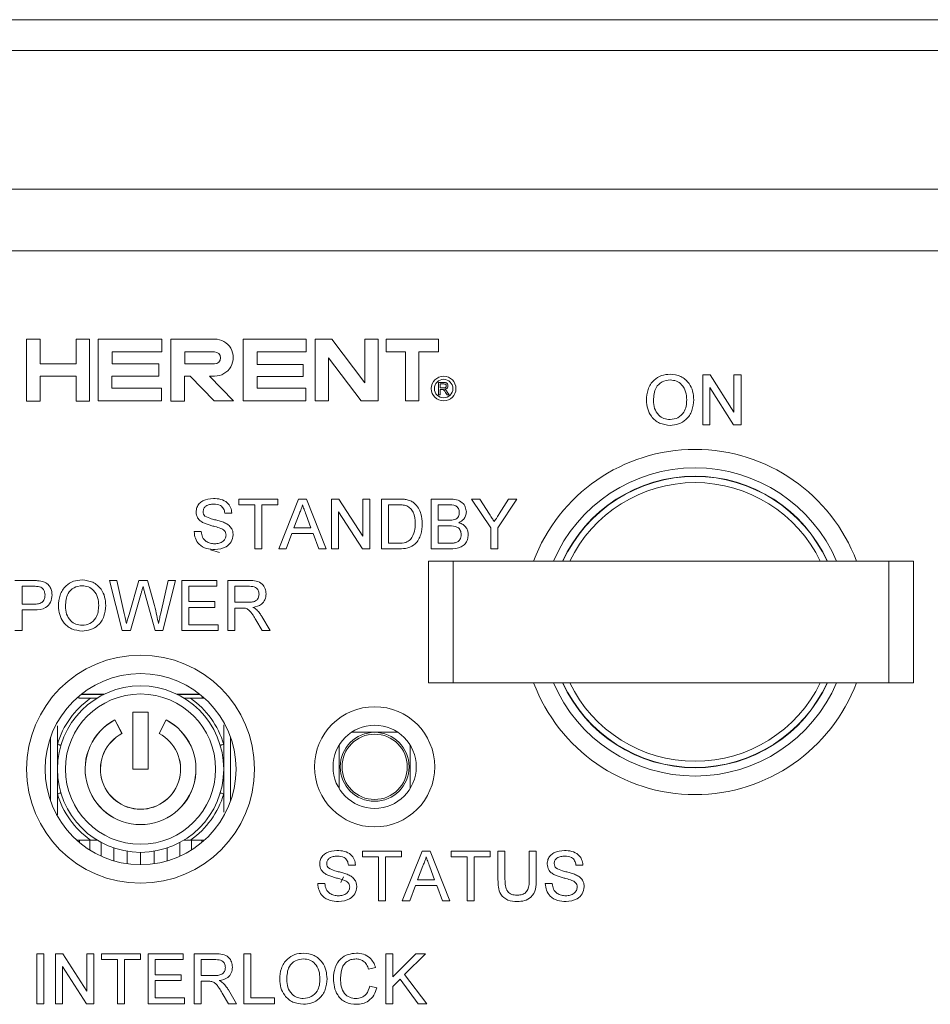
# Model space of a CAD drawing. Header units: millimetres. Extents: x 0 to 1727, y 0 to 1118.
# Tile 4 of 43: x 293 to 343, y 423 to 477. Entities that reach past the tile are written whole.
import ezdxf

# ---------------------------------------------------------------- set-up
doc = ezdxf.new("R2010")
doc.units = ezdxf.units.MM
doc.header["$LTSCALE"] = 2

msp = doc.modelspace()

# ---------------------------------------------------------------- linework, layer by layer
at = {"color": 7, "linetype": 'Continuous', "lineweight": 15}
for p, q in [((266.915, 476.697), (529.382, 476.697)), ((529.382, 475.003), (266.915, 475.003)), ((257.449, 467.383), (538.848, 467.383)), ((538.848, 463.997), (257.449, 463.997)), ((293, 459.149), (293, 455.737)), ((293.742, 459.149), (293, 459.149)), ((293.742, 457.783), (293.742, 459.149)), ((296.466, 459.149), (295.725, 459.149)), ((295.725, 459.149), (295.725, 457.783)), ((296.466, 455.737), (296.466, 459.149)), ((300.441, 459.149), (296.934, 459.149)), ((296.934, 459.149), (296.934, 455.754)), ((300.441, 458.447), (300.441, 459.149)), ((303.336, 459.149), (300.922, 459.149)), ((300.922, 459.149), (300.922, 455.737)), ((308.373, 459.149), (304.905, 459.149)), ((304.905, 459.149), (304.905, 455.754)), ((308.373, 458.447), (308.373, 459.149)), ((309.773, 459.149), (308.861, 459.149)), ((308.861, 459.149), (308.861, 455.754)), ((311.592, 456.741), (309.773, 459.149)), ((312.333, 459.149), (311.592, 459.149)), ((311.592, 459.149), (311.592, 456.741)), ((312.333, 455.754), (312.333, 459.149)), ((312.771, 459.149), (312.771, 458.447)), ((315.644, 459.149), (312.771, 459.149)), ((315.644, 458.447), (315.644, 459.149)), ((297.709, 457.783), (297.709, 458.447)), ((297.709, 458.447), (300.441, 458.447)), ((303.336, 458.447), (301.696, 458.447)), ((301.696, 458.447), (301.696, 457.783)), ((305.669, 457.761), (305.669, 458.447)), ((305.669, 458.447), (308.373, 458.447)), ((312.771, 458.447), (313.84, 458.447)), ((313.84, 458.447), (313.84, 455.754)), ((314.572, 455.754), (314.572, 458.447)), ((314.572, 458.447), (315.644, 458.447)), ((295.725, 457.783), (293.742, 457.783)), ((300.278, 457.783), (297.709, 457.783)), ((300.278, 457.12), (300.278, 457.783)), ((301.696, 457.783), (303.336, 457.783)), ((308.214, 457.761), (305.669, 457.761)), ((308.214, 457.101), (308.214, 457.761)), ((309.603, 455.754), (309.603, 458.118)), ((309.603, 458.118), (311.388, 455.754)), ((293.742, 455.737), (293.742, 457.12)), ((293.742, 457.12), (295.725, 457.12)), ((295.725, 457.12), (295.725, 455.737)), ((297.688, 456.457), (297.688, 457.12)), ((297.688, 457.12), (300.278, 457.12)), ((301.675, 455.737), (301.675, 457.12)), ((301.675, 457.12), (302, 457.12)), ((302, 457.12), (303.314, 455.754)), ((304.376, 455.754), (303.062, 457.12)), ((303.062, 457.12), (303.336, 457.12)), ((305.669, 456.457), (305.669, 457.101)), ((305.669, 457.101), (308.214, 457.101)), ((330.167, 457.186), (330.575, 457.186)), ((330.167, 454.446), (330.167, 457.186)), ((330.575, 457.186), (331.888, 455.142)), ((331.888, 457.186), (332.274, 457.186)), ((331.888, 455.142), (331.888, 457.186)), ((332.274, 457.186), (332.274, 454.446)), ((315.641, 456.764), (315.938, 456.764)), ((315.641, 456.079), (315.641, 456.764)), ((315.737, 456.685), (315.737, 456.465)), ((315.941, 456.685), (315.737, 456.685)), ((300.42, 456.457), (297.688, 456.457)), ((300.42, 455.754), (300.42, 456.457)), ((308.352, 456.457), (305.669, 456.457)), ((308.352, 455.754), (308.352, 456.457)), ((315.737, 456.079), (315.641, 456.079)), ((315.737, 456.465), (315.921, 456.465)), ((315.737, 456.386), (315.737, 456.079)), ((315.836, 456.386), (315.737, 456.386)), ((316.113, 456.079), (316.027, 456.223)), ((316.111, 456.268), (316.223, 456.079)), ((316.223, 456.079), (316.113, 456.079)), ((331.866, 454.446), (330.553, 456.491)), ((330.553, 456.491), (330.553, 454.446)), ((293, 455.737), (293.742, 455.737)), ((295.725, 455.737), (296.466, 455.737)), ((296.934, 455.754), (300.42, 455.754)), ((300.922, 455.737), (301.675, 455.737)), ((303.314, 455.754), (304.376, 455.754)), ((304.905, 455.754), (308.352, 455.754)), ((308.861, 455.754), (309.603, 455.754)), ((311.388, 455.754), (312.333, 455.754)), ((313.84, 455.754), (314.572, 455.754)), ((330.553, 454.446), (330.167, 454.446)), ((332.274, 454.446), (331.866, 454.446)), ((304.672, 450.362), (306.814, 450.362)), ((304.672, 450.046), (304.672, 450.362)), ((306.814, 450.362), (306.814, 450.046)), ((306.861, 447.622), (307.949, 450.362)), ((307.949, 450.362), (308.385, 450.362)), ((308.385, 450.362), (309.472, 447.622)), ((309.765, 450.362), (310.173, 450.362)), ((309.765, 447.622), (309.765, 450.362)), ((310.173, 450.362), (311.486, 448.318)), ((311.486, 450.362), (311.872, 450.362)), ((311.486, 448.318), (311.486, 450.362)), ((311.872, 450.362), (311.872, 447.622)), ((312.504, 450.362), (313.441, 450.362)), ((312.504, 447.622), (312.504, 450.362)), ((315.244, 450.362), (316.27, 450.362)), ((315.244, 447.622), (315.244, 450.362)), ((317.46, 450.362), (317.918, 450.362)), ((318.514, 448.783), (317.46, 450.362)), ((317.918, 450.362), (318.449, 449.524)), ((319.954, 450.362), (318.9, 448.783)), ((318.987, 449.556), (319.497, 450.362)), ((319.497, 450.362), (319.954, 450.362)), ((304.286, 449.589), (303.899, 449.589)), ((305.55, 450.046), (304.672, 450.046)), ((305.55, 447.622), (305.55, 450.046)), ((306.814, 450.046), (305.936, 450.046)), ((305.936, 450.046), (305.936, 447.622)), ((307.98, 449.54), (307.699, 448.781)), ((311.464, 447.622), (310.151, 449.667)), ((310.151, 449.667), (310.151, 447.622)), ((313.446, 450.046), (312.891, 450.046)), ((312.891, 450.046), (312.891, 447.938)), ((316.152, 450.046), (315.63, 450.046)), ((315.63, 450.046), (315.63, 449.203)), ((308.634, 448.781), (308.368, 449.501)), ((315.63, 449.203), (316.195, 449.203)), ((302.213, 448.571), (302.6, 448.571)), ((307.583, 448.465), (307.271, 447.622)), ((308.751, 448.465), (307.583, 448.465)), ((307.699, 448.781), (308.634, 448.781)), ((309.062, 447.622), (308.751, 448.465)), ((316.234, 448.887), (315.63, 448.887)), ((315.63, 448.887), (315.63, 447.938)), ((318.514, 447.622), (318.514, 448.783)), ((318.9, 448.783), (318.9, 447.622)), ((312.891, 447.938), (313.455, 447.938)), ((315.63, 447.938), (316.278, 447.938)), ((303.6, 447.43), (303.115, 447.569)), ((305.936, 447.622), (305.55, 447.622)), ((307.271, 447.622), (306.861, 447.622)), ((309.472, 447.622), (309.062, 447.622)), ((310.151, 447.622), (309.765, 447.622)), ((311.872, 447.622), (311.464, 447.622)), ((313.486, 447.622), (312.504, 447.622)), ((316.272, 447.622), (315.244, 447.622)), ((318.9, 447.622), (318.514, 447.622)), ((315.098, 446.945), (315.098, 440.273)), ((316.453, 446.945), (315.098, 446.945)), ((316.453, 440.273), (316.453, 446.945)), ((340.397, 446.945), (316.453, 446.945)), ((341.751, 446.945), (340.397, 446.945)), ((340.397, 446.945), (340.397, 440.273)), ((341.751, 440.273), (341.751, 446.945)), ((292.364, 445.883), (293.371, 445.883)), ((297.562, 445.883), (297.961, 445.883)), ((298.252, 443.144), (297.562, 445.883)), ((297.961, 445.883), (298.368, 444.082)), ((298.634, 444.014), (299.175, 445.883)), ((299.175, 445.883), (299.64, 445.883)), ((299.64, 445.883), (300.031, 444.511)), ((300.377, 444.092), (300.781, 445.883)), ((301.18, 445.883), (300.49, 443.144)), ((300.781, 445.883), (301.18, 445.883)), ((301.531, 443.144), (301.531, 445.883)), ((301.531, 445.883), (303.463, 445.883)), ((303.463, 445.883), (303.463, 445.567)), ((304.06, 443.144), (304.06, 445.883)), ((304.06, 445.883), (305.249, 445.883)), ((292.751, 445.567), (292.751, 444.584)), ((293.405, 445.567), (292.751, 445.567)), ((299.303, 445.193), (298.709, 443.144)), ((300.065, 443.144), (299.492, 445.237)), ((303.463, 445.567), (301.918, 445.567)), ((301.918, 445.567), (301.918, 444.724)), ((304.446, 445.567), (304.446, 444.689)), ((305.263, 445.567), (304.446, 445.567)), ((301.918, 444.724), (303.358, 444.724)), ((303.358, 444.724), (303.358, 444.408)), ((304.446, 444.689), (305.18, 444.689)), ((292.751, 444.584), (293.411, 444.584)), ((292.751, 444.268), (292.751, 443.144)), ((293.422, 444.268), (292.751, 444.268)), ((303.358, 444.408), (301.918, 444.408)), ((301.918, 444.408), (301.918, 443.46)), ((304.842, 444.373), (304.446, 444.373)), ((304.446, 444.373), (304.446, 443.144)), ((305.949, 443.144), (305.608, 443.722)), ((305.942, 443.9), (306.392, 443.144)), ((292.751, 443.144), (292.364, 443.144)), ((298.709, 443.144), (298.252, 443.144)), ((300.49, 443.144), (300.065, 443.144)), ((303.533, 443.144), (301.531, 443.144)), ((301.918, 443.46), (303.533, 443.46)), ((303.533, 443.46), (303.533, 443.144)), ((304.446, 443.144), (304.06, 443.144)), ((306.392, 443.144), (305.949, 443.144)), ((315.098, 440.273), (316.453, 440.273)), ((340.397, 440.273), (316.453, 440.273)), ((340.397, 440.273), (341.751, 440.273)), ((296.511, 439.418), (295.878, 439.418)), ((295.879, 439.534), (295.879, 439.418)), ((297.244, 439.624), (295.989, 439.624)), ((297.29, 439.647), (296.017, 439.647)), ((302.515, 439.647), (301.242, 439.647)), ((302.543, 439.624), (301.287, 439.624)), ((302.02, 439.418), (302.724, 439.418)), ((302.652, 439.418), (302.652, 439.534)), ((297.797, 438.19), (297.79, 438.19)), ((297.858, 438.223), (298.245, 437.478)), ((297.859, 438.228), (298.25, 437.477)), ((297.878, 438.19), (297.875, 438.19)), ((298.842, 438.656), (299.689, 438.656)), ((298.842, 435.524), (298.842, 438.656)), ((298.842, 438.394), (298.846, 438.394)), ((298.846, 438.19), (298.842, 438.19)), ((298.846, 435.527), (298.846, 438.653)), ((298.846, 438.653), (299.686, 438.653)), ((299.686, 435.527), (299.686, 438.653)), ((299.686, 438.394), (299.689, 438.394)), ((299.689, 438.19), (299.686, 438.19)), ((299.689, 438.656), (299.689, 435.524)), ((300.282, 437.477), (300.673, 438.228)), ((300.674, 438.223), (300.286, 437.478)), ((300.657, 438.19), (300.653, 438.19)), ((300.742, 438.19), (300.735, 438.19)), ((294.694, 437.901), (294.694, 436.885)), ((297.298, 437.852), (297.304, 437.852)), ((298.051, 437.852), (298.055, 437.852)), ((298.842, 437.852), (298.846, 437.852)), ((299.686, 437.852), (299.689, 437.852)), ((300.477, 437.852), (300.481, 437.852)), ((301.228, 437.852), (301.233, 437.852)), ((303.838, 436.885), (303.838, 437.953)), ((294.321, 437.286), (294.321, 433.761)), ((304.21, 437.286), (304.21, 433.761)), ((310.859, 437.547), (313.411, 437.547)), ((294.694, 435.524), (294.694, 436.885)), ((303.838, 436.885), (303.838, 435.524)), ((310.179, 434.467), (310.179, 436.834)), ((314.091, 436.834), (314.091, 434.467)), ((296.271, 436.073), (296.271, 436.091)), ((302.26, 436.091), (302.26, 436.073)), ((294.694, 434.162), (294.694, 435.524)), ((299.689, 435.524), (298.842, 435.524)), ((299.686, 435.527), (298.846, 435.527)), ((303.838, 435.524), (303.838, 434.162)), ((296.271, 434.956), (296.271, 434.975)), ((302.26, 434.975), (302.26, 434.956)), ((294.694, 434.162), (294.694, 433.018)), ((303.838, 433.166), (303.838, 434.162)), ((297.304, 433.196), (297.298, 433.196)), ((297.79, 432.857), (297.797, 432.857)), ((300.735, 432.857), (300.742, 432.857)), ((301.233, 433.196), (301.228, 433.196)), ((296.469, 431.62), (295.756, 431.62)), ((296.511, 431.629), (295.782, 431.629)), ((295.903, 431.62), (295.903, 431.493)), ((296.47, 431.62), (296.47, 431.081)), ((297.107, 431.494), (297.107, 430.739)), ((297.796, 431.194), (297.796, 430.484)), ((300.735, 430.484), (300.735, 431.194)), ((301.425, 430.739), (301.425, 431.494)), ((302.628, 431.629), (302.02, 431.629)), ((302.061, 431.081), (302.061, 431.62)), ((302.776, 431.62), (302.095, 431.62)), ((302.629, 431.493), (302.629, 431.62)), ((298.522, 431.013), (298.522, 430.327)), ((299.266, 430.952), (299.266, 430.274)), ((300.01, 430.327), (300.01, 431.013)), ((311.467, 431.024), (313.61, 431.024)), ((311.467, 430.708), (311.467, 431.024)), ((312.345, 430.708), (311.467, 430.708)), ((312.345, 428.284), (312.345, 430.708)), ((313.61, 430.708), (312.732, 430.708)), ((312.732, 430.708), (312.732, 428.284)), ((313.61, 431.024), (313.61, 430.708)), ((313.656, 428.284), (314.744, 431.024)), ((314.744, 431.024), (315.18, 431.024)), ((315.18, 431.024), (316.268, 428.284)), ((316.349, 431.024), (318.492, 431.024)), ((316.349, 430.708), (316.349, 431.024)), ((317.227, 430.708), (316.349, 430.708)), ((317.227, 428.284), (317.227, 430.708)), ((318.492, 430.708), (317.614, 430.708)), ((317.614, 430.708), (317.614, 428.284)), ((318.492, 431.024), (318.492, 430.708)), ((318.913, 431.024), (319.3, 431.024)), ((318.913, 429.448), (318.913, 431.024)), ((319.3, 431.024), (319.3, 429.466)), ((320.634, 431.024), (321.021, 431.024)), ((320.634, 429.466), (320.634, 431.024)), ((321.021, 431.024), (321.021, 429.448)), ((311.081, 430.251), (310.695, 430.251)), ((314.775, 430.202), (314.494, 429.443)), ((315.43, 429.443), (315.163, 430.163)), ((323.585, 430.251), (323.198, 430.251)), ((310.273, 429.303), (310.428, 429.602)), ((309.009, 429.233), (309.395, 429.233)), ((314.378, 429.127), (314.066, 428.284)), ((315.546, 429.127), (314.378, 429.127)), ((314.494, 429.443), (315.43, 429.443)), ((315.858, 428.284), (315.546, 429.127)), ((321.512, 429.233), (321.899, 429.233)), ((312.732, 428.284), (312.345, 428.284)), ((314.066, 428.284), (313.656, 428.284)), ((316.268, 428.284), (315.858, 428.284)), ((317.614, 428.284), (317.227, 428.284)), ((293.57, 425.378), (293.956, 425.378)), ((293.57, 422.638), (293.57, 425.378)), ((293.956, 425.378), (293.956, 422.638)), ((294.589, 425.378), (294.997, 425.378)), ((294.589, 422.638), (294.589, 425.378)), ((294.997, 425.378), (296.31, 423.333)), ((296.31, 425.378), (296.696, 425.378)), ((296.31, 423.333), (296.31, 425.378)), ((296.696, 425.378), (296.696, 422.638)), ((297.117, 425.378), (299.26, 425.378)), ((297.117, 425.062), (297.117, 425.378)), ((299.26, 425.378), (299.26, 425.062)), ((299.681, 425.378), (301.613, 425.378)), ((299.681, 422.638), (299.681, 425.378)), ((301.613, 425.378), (301.613, 425.062)), ((302.21, 425.378), (303.399, 425.378)), ((302.21, 422.638), (302.21, 425.378)), ((304.95, 425.378), (305.336, 425.378)), ((304.95, 422.638), (304.95, 425.378)), ((305.336, 425.378), (305.336, 422.954)), ((312.747, 425.378), (313.133, 425.378)), ((312.747, 422.638), (312.747, 425.378)), ((313.133, 424.115), (314.395, 425.378)), ((313.133, 425.378), (313.133, 424.115)), ((314.924, 425.378), (313.78, 424.233)), ((314.395, 425.378), (314.924, 425.378)), ((296.288, 422.638), (294.975, 424.682)), ((294.975, 424.682), (294.975, 422.638)), ((297.996, 425.062), (297.117, 425.062)), ((297.996, 422.638), (297.996, 425.062)), ((299.26, 425.062), (298.382, 425.062)), ((298.382, 425.062), (298.382, 422.638)), ((300.068, 425.062), (300.068, 424.219)), ((301.613, 425.062), (300.068, 425.062)), ((302.597, 425.062), (302.597, 424.183)), ((303.413, 425.062), (302.597, 425.062)), ((300.068, 424.219), (301.508, 424.219)), ((301.508, 424.219), (301.508, 423.902)), ((302.597, 424.183), (303.33, 424.183)), ((312.185, 424.616), (311.799, 424.534)), ((313.78, 424.233), (314.995, 422.638)), ((300.068, 423.902), (300.068, 422.954)), ((301.508, 423.902), (300.068, 423.902)), ((302.992, 423.867), (302.597, 423.867)), ((302.597, 423.867), (302.597, 422.638)), ((311.869, 423.605), (312.255, 423.515)), ((313.535, 423.988), (313.133, 423.586)), ((313.133, 423.586), (313.133, 422.638)), ((314.519, 422.638), (313.535, 423.988)), ((304.099, 422.638), (303.758, 423.217)), ((304.093, 423.394), (304.542, 422.638)), ((293.956, 422.638), (293.57, 422.638)), ((294.975, 422.638), (294.589, 422.638)), ((296.696, 422.638), (296.288, 422.638)), ((298.382, 422.638), (297.996, 422.638)), ((301.683, 422.638), (299.681, 422.638)), ((300.068, 422.954), (301.683, 422.954)), ((301.683, 422.954), (301.683, 422.638)), ((302.597, 422.638), (302.21, 422.638)), ((304.542, 422.638), (304.099, 422.638)), ((306.636, 422.638), (304.95, 422.638)), ((305.336, 422.954), (306.636, 422.954)), ((306.636, 422.954), (306.636, 422.638)), ((313.133, 422.638), (312.747, 422.638)), ((314.995, 422.638), (314.519, 422.638))]:
    msp.add_line(p, q, dxfattribs=at)
at = {"color": 7, "linetype": 'Continuous', "lineweight": 15, "flags": 128}
for points in [[(294.694, 436.885), (294.737, 436.872), (294.775, 436.861), (294.807, 436.851), (294.835, 436.843), (294.856, 436.837), (294.871, 436.832), (294.881, 436.829), (294.884, 436.829)], [(303.838, 436.885), (303.795, 436.872), (303.757, 436.861), (303.724, 436.851), (303.697, 436.843), (303.676, 436.837), (303.66, 436.832), (303.651, 436.829), (303.648, 436.829)], [(294.694, 434.162), (294.737, 434.175), (294.775, 434.186), (294.807, 434.196), (294.835, 434.204), (294.856, 434.211), (294.871, 434.215), (294.881, 434.218), (294.884, 434.219)], [(303.838, 434.162), (303.795, 434.175), (303.757, 434.186), (303.724, 434.196), (303.697, 434.204), (303.676, 434.211), (303.66, 434.215), (303.651, 434.218), (303.648, 434.219)]]:
    msp.add_lwpolyline(points, dxfattribs=at)
at = {"color": 7, "linetype": 'Continuous', "lineweight": 15}
for centre, radius in [((315.927, 456.432), 0.677), ((315.927, 456.432), 0.508), ((299.266, 435.524), 6.265), ((299.266, 435.524), 5.249), ((299.266, 435.524), 4.572), ((299.266, 435.524), 4.128), ((312.135, 435.65), 3.302), ((312.135, 435.65), 2.286), ((312.135, 435.65), 1.895), ((312.135, 435.65), 1.794)]:
    msp.add_circle(centre, radius, dxfattribs=at)
for centre, radius, start, end in [((303.346, 458.135), 1.015, 269.4021, 90.5979), ((303.336, 458.115), 0.332, 270, 90), ((329.746, 443.609), 9.483, 20.5966, 159.4034), ((329.746, 443.609), 8.467, 23.2036, 156.7964), ((329.746, 443.609), 8.009, 24.6132, 155.3868), ((329.746, 443.609), 7.993, 24.6688, 155.3312), ((329.746, 443.609), 7.654, 25.8388, 154.1612), ((329.746, 443.609), 9.483, 200.5966, 339.4034), ((329.746, 443.609), 8.467, 203.2036, 336.7964), ((329.746, 443.609), 8.009, 204.6132, 335.3868), ((329.746, 443.609), 7.993, 204.6688, 335.3312), ((329.746, 443.609), 7.654, 205.8388, 334.1612), ((299.266, 435.524), 4.77, 125.2714, 163.4181), ((299.266, 435.524), 4.77, 16.5819, 54.7286), ((299.266, 435.524), 3.048, 117.4864, 62.5136), ((299.266, 435.524), 3.045, 117.5502, 62.4498), ((299.266, 435.524), 2.205, 117.5744, 62.4256), ((299.266, 435.524), 2.201, 117.4864, 62.5136), ((299.266, 435.524), 4.77, 196.5819, 234.7286), ((299.266, 435.524), 4.77, 305.2714, 343.4181)]:
    msp.add_arc(centre, radius, start, end, dxfattribs=at)
for points, knots in [([(327.076, 455.78), (327.09, 455.986), (327.117, 456.396), (327.437, 456.894), (327.894, 457.182), (328.216, 457.208), (328.377, 457.221)], [0, 0, 0, 0, 0.280571, 0.559575, 0.77956, 1, 1, 1, 1]), ([(328.377, 457.221), (328.579, 457.197), (328.982, 457.15), (329.426, 456.763), (329.643, 456.286), (329.665, 455.97), (329.675, 455.812)], [0, 0, 0, 0, 0.279565, 0.558583, 0.779086, 1, 1, 1, 1]), ([(315.921, 456.465), (315.94, 456.465), (315.98, 456.466), (316.035, 456.485), (316.065, 456.53), (316.069, 456.561), (316.071, 456.577)], [0, 0, 0, 0, 0.281563, 0.560243, 0.779874, 1, 1, 1, 1]), ([(315.938, 456.764), (315.969, 456.763), (316.032, 456.763), (316.116, 456.725), (316.16, 456.653), (316.165, 456.604), (316.167, 456.579)], [0, 0, 0, 0, 0.281665, 0.559201, 0.779414, 1, 1, 1, 1]), ([(316.071, 456.577), (316.069, 456.595), (316.065, 456.631), (316.017, 456.68), (315.97, 456.683), (315.941, 456.685)], [0, 0, 0, 0, 0.280407, 0.559977, 1, 1, 1, 1]), ([(316.167, 456.579), (316.165, 456.552), (316.159, 456.499), (316.096, 456.42), (316.027, 456.404), (315.986, 456.395)], [0, 0, 0, 0, 0.280511, 0.560505, 1, 1, 1, 1]), ([(328.38, 456.905), (328.226, 456.884), (327.918, 456.843), (327.497, 456.429), (327.476, 456.024), (327.463, 455.776)], [0, 0, 0, 0, 0.280128, 0.559653, 1, 1, 1, 1]), ([(329.289, 455.815), (329.28, 455.964), (329.261, 456.262), (329.056, 456.64), (328.732, 456.868), (328.497, 456.893), (328.38, 456.905)], [0, 0, 0, 0, 0.280797, 0.560068, 0.779983, 1, 1, 1, 1]), ([(315.884, 456.383), (315.875, 456.384), (315.859, 456.386), (315.843, 456.386), (315.836, 456.386)], [0, 0, 0, 0, 0.559832, 1, 1, 1, 1]), ([(316.027, 456.223), (316.014, 456.245), (315.993, 456.28), (315.961, 456.327), (315.929, 456.365), (315.899, 456.377), (315.884, 456.383)], [0, 0, 0, 0, 0.340594, 0.560964, 0.780775, 1, 1, 1, 1]), ([(315.986, 456.395), (315.996, 456.39), (316.015, 456.38), (316.032, 456.367), (316.039, 456.361)], [0, 0, 0, 0, 0.560131, 1, 1, 1, 1]), ([(316.039, 456.361), (316.054, 456.345), (316.082, 456.316), (316.102, 456.283), (316.111, 456.268)], [0, 0, 0, 0, 0.559813, 1, 1, 1, 1]), ([(328.376, 454.411), (328.178, 454.434), (327.782, 454.479), (327.344, 454.854), (327.117, 455.315), (327.09, 455.625), (327.076, 455.78)], [0, 0, 0, 0, 0.2796, 0.558766, 0.779311, 1, 1, 1, 1]), ([(327.463, 455.776), (327.472, 455.629), (327.491, 455.336), (327.711, 454.979), (328.029, 454.76), (328.259, 454.738), (328.374, 454.727)], [0, 0, 0, 0, 0.280656, 0.559885, 0.779849, 1, 1, 1, 1]), ([(328.374, 454.727), (328.524, 454.747), (328.825, 454.785), (329.136, 455.098), (329.273, 455.462), (329.284, 455.697), (329.289, 455.815)], [0, 0, 0, 0, 0.279102, 0.558193, 0.778806, 1, 1, 1, 1]), ([(329.675, 455.812), (329.658, 455.611), (329.624, 455.21), (329.304, 454.724), (328.848, 454.457), (328.533, 454.427), (328.376, 454.411)], [0, 0, 0, 0, 0.280353, 0.559503, 0.779636, 1, 1, 1, 1]), ([(302.319, 449.647), (302.328, 449.731), (302.346, 449.9), (302.483, 450.121), (302.78, 450.35), (303.068, 450.378), (303.27, 450.397)], [0, 0, 0, 0, 0.187029, 0.374124, 0.561141, 1, 1, 1, 1]), ([(303.285, 450.081), (303.211, 450.078), (303.062, 450.073), (302.864, 449.996), (302.729, 449.848), (302.713, 449.731), (302.705, 449.672)], [0, 0, 0, 0, 0.2812923, 0.5608218, 0.780681, 1, 1, 1, 1]), ([(303.27, 450.397), (303.406, 450.388), (303.677, 450.371), (304.027, 450.199), (304.242, 449.908), (304.271, 449.696), (304.286, 449.589)], [0, 0, 0, 0, 0.280799, 0.560152, 0.779877, 1, 1, 1, 1]), ([(303.899, 449.589), (303.885, 449.671), (303.855, 449.834), (303.634, 450.058), (303.418, 450.072), (303.285, 450.081)], [0, 0, 0, 0, 0.281098, 0.560287, 1, 1, 1, 1]), ([(313.441, 450.362), (313.532, 450.361), (313.695, 450.361), (313.855, 450.334), (313.925, 450.322)], [0, 0, 0, 0, 0.560171, 1, 1, 1, 1]), ([(313.925, 450.322), (314.006, 450.299), (314.151, 450.258), (314.271, 450.166), (314.324, 450.126)], [0, 0, 0, 0, 0.559852, 1, 1, 1, 1]), ([(314.324, 450.126), (314.404, 450.043), (314.565, 449.876), (314.722, 449.485), (314.741, 449.188), (314.752, 449.007)], [0, 0, 0, 0, 0.279768, 0.559929, 1, 1, 1, 1]), ([(316.27, 450.362), (316.391, 450.358), (316.633, 450.35), (316.95, 450.199), (317.138, 449.936), (317.163, 449.747), (317.176, 449.652)], [0, 0, 0, 0, 0.2811171, 0.560026, 0.7801134, 1, 1, 1, 1]), ([(302.723, 449.055), (302.662, 449.09), (302.539, 449.159), (302.363, 449.352), (302.335, 449.535), (302.319, 449.647)], [0, 0, 0, 0, 0.281444, 0.562273, 1, 1, 1, 1]), ([(302.705, 449.672), (302.71, 449.621), (302.718, 449.53), (302.777, 449.46), (302.803, 449.43)], [0, 0, 0, 0, 0.55962, 1, 1, 1, 1]), ([(308.167, 450.046), (308.141, 449.948), (308.094, 449.773), (308.014, 449.611), (307.98, 449.54)], [0, 0, 0, 0, 0.559915, 1, 1, 1, 1]), ([(308.368, 449.501), (308.33, 449.603), (308.263, 449.784), (308.196, 449.966), (308.167, 450.046)], [0, 0, 0, 0, 0.560001, 1, 1, 1, 1]), ([(313.899, 449.989), (313.815, 450.01), (313.667, 450.046), (313.513, 450.046), (313.446, 450.046)], [0, 0, 0, 0, 0.559255, 1, 1, 1, 1]), ([(314.366, 449.013), (314.353, 449.23), (314.336, 449.533), (314.117, 449.86), (313.972, 449.946), (313.899, 449.989)], [0, 0, 0, 0, 0.559149, 0.780041, 1, 1, 1, 1]), ([(316.789, 449.618), (316.781, 449.692), (316.769, 449.804), (316.685, 449.93), (316.499, 450.059), (316.306, 450.052), (316.152, 450.046)], [0, 0, 0, 0, 0.2495122, 0.3750171, 0.5002427, 1, 1, 1, 1]), ([(316.524, 449.235), (316.568, 449.253), (316.655, 449.288), (316.769, 449.421), (316.782, 449.543), (316.789, 449.618)], [0, 0, 0, 0, 0.2808712, 0.56106, 1, 1, 1, 1]), ([(317.176, 449.652), (317.168, 449.581), (317.152, 449.439), (317.02, 449.213), (316.861, 449.12), (316.765, 449.062)], [0, 0, 0, 0, 0.280337, 0.5608, 1, 1, 1, 1]), ([(318.449, 449.524), (318.497, 449.448), (318.584, 449.313), (318.67, 449.176), (318.708, 449.117)], [0, 0, 0, 0, 0.56, 1, 1, 1, 1]), ([(318.708, 449.117), (318.76, 449.199), (318.853, 449.345), (318.946, 449.491), (318.987, 449.556)], [0, 0, 0, 0, 0.560003, 1, 1, 1, 1]), ([(303.678, 448.751), (303.569, 448.786), (303.391, 448.843), (303.138, 448.907), (302.926, 448.968), (302.791, 449.026), (302.723, 449.055)], [0, 0, 0, 0, 0.339941, 0.560025, 0.780082, 1, 1, 1, 1]), ([(302.803, 449.43), (302.919, 449.372), (303.11, 449.277), (303.401, 449.214), (303.645, 449.15), (303.802, 449.092), (303.881, 449.062)], [0, 0, 0, 0, 0.338408, 0.558972, 0.779535, 1, 1, 1, 1]), ([(303.881, 449.062), (303.953, 449.026), (304.098, 448.952), (304.255, 448.784), (304.343, 448.591), (304.352, 448.464), (304.356, 448.4)], [0, 0, 0, 0, 0.2803726, 0.5599087, 0.7798601, 1, 1, 1, 1]), ([(314.752, 449.007), (314.738, 448.807), (314.711, 448.408), (314.432, 447.893), (313.959, 447.642), (313.644, 447.629), (313.486, 447.622)], [0, 0, 0, 0, 0.280839, 0.559952, 0.77907, 1, 1, 1, 1]), ([(314.102, 448.132), (314.194, 448.284), (314.358, 448.556), (314.363, 448.873), (314.366, 449.013)], [0, 0, 0, 0, 0.557452, 1, 1, 1, 1]), ([(316.195, 449.203), (316.257, 449.203), (316.368, 449.203), (316.476, 449.225), (316.524, 449.235)], [0, 0, 0, 0, 0.560393, 1, 1, 1, 1]), ([(316.765, 449.062), (316.844, 449.033), (317.003, 448.976), (317.172, 448.804), (317.267, 448.606), (317.276, 448.473), (317.281, 448.407)], [0, 0, 0, 0, 0.280212, 0.559667, 0.779709, 1, 1, 1, 1]), ([(303.361, 447.587), (303.201, 447.595), (302.883, 447.612), (302.482, 447.841), (302.256, 448.196), (302.228, 448.446), (302.213, 448.571)], [0, 0, 0, 0, 0.280814, 0.559562, 0.77962, 1, 1, 1, 1]), ([(302.6, 448.571), (302.615, 448.466), (302.646, 448.258), (302.849, 448.03), (303.098, 447.92), (303.262, 447.909), (303.344, 447.903)], [0, 0, 0, 0, 0.28063, 0.558672, 0.779195, 1, 1, 1, 1]), ([(303.97, 448.381), (303.965, 448.429), (303.956, 448.523), (303.856, 448.667), (303.745, 448.719), (303.678, 448.751)], [0, 0, 0, 0, 0.28009, 0.559977, 1, 1, 1, 1]), ([(316.895, 448.413), (316.886, 448.491), (316.873, 448.608), (316.784, 448.739), (316.598, 448.885), (316.396, 448.886), (316.234, 448.887)], [0, 0, 0, 0, 0.2498017, 0.3755474, 0.5011576, 1, 1, 1, 1]), ([(303.344, 447.903), (303.426, 447.908), (303.59, 447.919), (303.802, 448.019), (303.942, 448.188), (303.96, 448.317), (303.97, 448.381)], [0, 0, 0, 0, 0.280918, 0.560814, 0.780503, 1, 1, 1, 1]), ([(304.356, 448.4), (304.334, 448.266), (304.29, 448), (303.919, 447.651), (303.572, 447.611), (303.361, 447.587)], [0, 0, 0, 0, 0.279942, 0.560079, 1, 1, 1, 1]), ([(313.455, 447.938), (313.588, 447.939), (313.825, 447.939), (314.018, 448.073), (314.102, 448.132)], [0, 0, 0, 0, 0.561859, 1, 1, 1, 1]), ([(317.281, 448.407), (317.272, 448.317), (317.255, 448.136), (317.122, 447.892), (316.803, 447.643), (316.491, 447.631), (316.272, 447.622)], [0, 0, 0, 0, 0.187143, 0.374319, 0.560784, 1, 1, 1, 1]), ([(316.278, 447.938), (316.322, 447.938), (316.401, 447.938), (316.478, 447.947), (316.513, 447.952)], [0, 0, 0, 0, 0.560106, 1, 1, 1, 1]), ([(316.513, 447.952), (316.573, 447.966), (316.693, 447.996), (316.82, 448.121), (316.886, 448.267), (316.892, 448.364), (316.895, 448.413)], [0, 0, 0, 0, 0.280292, 0.559023, 0.779404, 1, 1, 1, 1]), ([(293.371, 445.883), (293.447, 445.883), (293.583, 445.882), (293.718, 445.865), (293.777, 445.858)], [0, 0, 0, 0, 0.560098, 1, 1, 1, 1]), ([(293.777, 445.858), (293.876, 445.833), (294.074, 445.785), (294.278, 445.574), (294.384, 445.334), (294.396, 445.175), (294.401, 445.096)], [0, 0, 0, 0, 0.280013, 0.55891, 0.779395, 1, 1, 1, 1]), ([(294.753, 444.477), (294.766, 444.683), (294.793, 445.093), (295.113, 445.591), (295.57, 445.879), (295.892, 445.905), (296.054, 445.918)], [0, 0, 0, 0, 0.280571, 0.559575, 0.77956, 1, 1, 1, 1]), ([(296.054, 445.918), (296.255, 445.895), (296.658, 445.847), (297.102, 445.46), (297.32, 444.983), (297.341, 444.667), (297.352, 444.509)], [0, 0, 0, 0, 0.279563, 0.558584, 0.779088, 1, 1, 1, 1]), ([(305.249, 445.883), (305.375, 445.882), (305.626, 445.879), (305.963, 445.73), (306.137, 445.441), (306.157, 445.243), (306.167, 445.145)], [0, 0, 0, 0, 0.281669, 0.559201, 0.779412, 1, 1, 1, 1]), ([(293.72, 445.543), (293.662, 445.552), (293.557, 445.568), (293.451, 445.567), (293.405, 445.567)], [0, 0, 0, 0, 0.559582, 1, 1, 1, 1]), ([(294.015, 445.085), (294.012, 445.14), (294.005, 445.249), (293.937, 445.389), (293.84, 445.494), (293.76, 445.527), (293.72, 445.543)], [0, 0, 0, 0, 0.280259, 0.560079, 0.78015, 1, 1, 1, 1]), ([(296.056, 445.602), (295.902, 445.582), (295.595, 445.54), (295.173, 445.126), (295.152, 444.721), (295.139, 444.473)], [0, 0, 0, 0, 0.280129, 0.559654, 1, 1, 1, 1]), ([(296.965, 444.512), (296.956, 444.661), (296.937, 444.959), (296.732, 445.337), (296.408, 445.565), (296.173, 445.59), (296.056, 445.602)], [0, 0, 0, 0, 0.280797, 0.560067, 0.779986, 1, 1, 1, 1]), ([(299.406, 445.552), (299.387, 445.485), (299.352, 445.366), (299.318, 445.246), (299.303, 445.193)], [0, 0, 0, 0, 0.560004, 1, 1, 1, 1]), ([(299.492, 445.237), (299.476, 445.296), (299.447, 445.401), (299.419, 445.506), (299.406, 445.552)], [0, 0, 0, 0, 0.560006, 1, 1, 1, 1]), ([(305.781, 445.136), (305.773, 445.208), (305.756, 445.351), (305.566, 445.549), (305.378, 445.56), (305.263, 445.567)], [0, 0, 0, 0, 0.280405, 0.559979, 1, 1, 1, 1]), ([(293.411, 444.584), (293.495, 444.587), (293.662, 444.593), (293.887, 444.692), (294.001, 444.887), (294.01, 445.019), (294.015, 445.085)], [0, 0, 0, 0, 0.281399, 0.559752, 0.779355, 1, 1, 1, 1]), ([(294.401, 445.096), (294.387, 444.959), (294.358, 444.685), (294.008, 444.29), (293.644, 444.276), (293.422, 444.268)], [0, 0, 0, 0, 0.280751, 0.559708, 1, 1, 1, 1]), ([(305.18, 444.689), (305.26, 444.691), (305.418, 444.694), (305.638, 444.771), (305.76, 444.949), (305.774, 445.074), (305.781, 445.136)], [0, 0, 0, 0, 0.281563, 0.560236, 0.779873, 1, 1, 1, 1]), ([(306.167, 445.145), (306.156, 445.038), (306.133, 444.824), (305.881, 444.508), (305.608, 444.446), (305.441, 444.408)], [0, 0, 0, 0, 0.280518, 0.560502, 1, 1, 1, 1]), ([(296.052, 443.109), (295.854, 443.131), (295.459, 443.177), (295.02, 443.551), (294.793, 444.013), (294.766, 444.322), (294.753, 444.477)], [0, 0, 0, 0, 0.2796, 0.558766, 0.77931, 1, 1, 1, 1]), ([(295.139, 444.473), (295.148, 444.326), (295.167, 444.034), (295.388, 443.676), (295.706, 443.458), (295.935, 443.436), (296.05, 443.425)], [0, 0, 0, 0, 0.280657, 0.559884, 0.779849, 1, 1, 1, 1]), ([(296.05, 443.425), (296.201, 443.444), (296.501, 443.482), (296.813, 443.796), (296.949, 444.159), (296.96, 444.394), (296.965, 444.512)], [0, 0, 0, 0, 0.279099, 0.558191, 0.778805, 1, 1, 1, 1]), ([(297.352, 444.509), (297.334, 444.308), (297.3, 443.908), (296.981, 443.421), (296.524, 443.154), (296.21, 443.124), (296.052, 443.109)], [0, 0, 0, 0, 0.280353, 0.559501, 0.779636, 1, 1, 1, 1]), ([(300.031, 444.511), (300.077, 444.328), (300.158, 444.002), (300.221, 443.672), (300.249, 443.527)], [0, 0, 0, 0, 0.559999, 1, 1, 1, 1]), ([(305.032, 444.36), (304.997, 444.365), (304.934, 444.373), (304.87, 444.373), (304.842, 444.373)], [0, 0, 0, 0, 0.559855, 1, 1, 1, 1]), ([(305.608, 443.722), (305.556, 443.808), (305.471, 443.949), (305.341, 444.136), (305.215, 444.289), (305.093, 444.337), (305.032, 444.36)], [0, 0, 0, 0, 0.340601, 0.560968, 0.780772, 1, 1, 1, 1]), ([(305.441, 444.408), (305.483, 444.387), (305.559, 444.35), (305.625, 444.297), (305.654, 444.273)], [0, 0, 0, 0, 0.560128, 1, 1, 1, 1]), ([(305.654, 444.273), (305.715, 444.209), (305.824, 444.095), (305.906, 443.959), (305.942, 443.9)], [0, 0, 0, 0, 0.5597982, 1, 1, 1, 1]), ([(298.368, 444.082), (298.391, 443.978), (298.433, 443.793), (298.475, 443.608), (298.493, 443.527)], [0, 0, 0, 0, 0.560004, 1, 1, 1, 1]), ([(298.493, 443.527), (298.519, 443.618), (298.567, 443.78), (298.613, 443.942), (298.634, 444.014)], [0, 0, 0, 0, 0.5600052, 1, 1, 1, 1]), ([(300.249, 443.527), (300.273, 443.632), (300.316, 443.821), (300.358, 444.009), (300.377, 444.092)], [0, 0, 0, 0, 0.559996, 1, 1, 1, 1]), ([(296.511, 439.418), (296.607, 439.418), (296.744, 439.418), (296.855, 439.418), (296.866, 439.418), (296.871, 439.418)], [0, 0, 0, 0, 0.551662, 0.784184, 1, 1, 1, 1]), ([(301.661, 439.418), (301.665, 439.418), (301.676, 439.418), (301.776, 439.418), (301.902, 439.418), (301.997, 439.418), (302.02, 439.418)], [0, 0, 0, 0, 0.205604, 0.463069, 0.870446, 1, 1, 1, 1]), ([(296.871, 431.629), (296.866, 431.629), (296.856, 431.629), (296.756, 431.629), (296.63, 431.629), (296.534, 431.629), (296.511, 431.629)], [0, 0, 0, 0, 0.205605, 0.4630701, 0.8704461, 1, 1, 1, 1]), ([(302.02, 431.629), (301.924, 431.629), (301.788, 431.629), (301.677, 431.629), (301.666, 431.629), (301.661, 431.629)], [0, 0, 0, 0, 0.551659, 0.784182, 1, 1, 1, 1]), ([(309.114, 430.309), (309.123, 430.393), (309.142, 430.562), (309.278, 430.784), (309.575, 431.012), (309.863, 431.04), (310.065, 431.059)], [0, 0, 0, 0, 0.187029, 0.374122, 0.561138, 1, 1, 1, 1]), ([(310.081, 430.743), (310.006, 430.74), (309.857, 430.735), (309.659, 430.658), (309.525, 430.51), (309.508, 430.393), (309.5, 430.334)], [0, 0, 0, 0, 0.281292, 0.560816, 0.780681, 1, 1, 1, 1]), ([(310.065, 431.059), (310.201, 431.051), (310.472, 431.034), (310.822, 430.861), (311.037, 430.57), (311.066, 430.358), (311.081, 430.251)], [0, 0, 0, 0, 0.280796, 0.56015, 0.779877, 1, 1, 1, 1]), ([(310.695, 430.251), (310.68, 430.333), (310.651, 430.496), (310.43, 430.72), (310.213, 430.734), (310.081, 430.743)], [0, 0, 0, 0, 0.281095, 0.560288, 1, 1, 1, 1]), ([(314.962, 430.708), (314.936, 430.61), (314.889, 430.435), (314.81, 430.273), (314.775, 430.202)], [0, 0, 0, 0, 0.559915, 1, 1, 1, 1]), ([(315.163, 430.163), (315.126, 430.265), (315.058, 430.446), (314.991, 430.628), (314.962, 430.708)], [0, 0, 0, 0, 0.560002, 1, 1, 1, 1]), ([(321.618, 430.309), (321.627, 430.393), (321.645, 430.562), (321.782, 430.784), (322.078, 431.012), (322.367, 431.04), (322.569, 431.059)], [0, 0, 0, 0, 0.187029, 0.374124, 0.561141, 1, 1, 1, 1]), ([(322.584, 430.743), (322.509, 430.74), (322.361, 430.735), (322.163, 430.658), (322.028, 430.51), (322.012, 430.393), (322.004, 430.334)], [0, 0, 0, 0, 0.281292, 0.560821, 0.780681, 1, 1, 1, 1]), ([(322.569, 431.059), (322.704, 431.051), (322.975, 431.034), (323.326, 430.861), (323.54, 430.57), (323.57, 430.358), (323.585, 430.251)], [0, 0, 0, 0, 0.280795, 0.560152, 0.779877, 1, 1, 1, 1]), ([(323.198, 430.251), (323.183, 430.333), (323.154, 430.496), (322.933, 430.72), (322.717, 430.734), (322.584, 430.743)], [0, 0, 0, 0, 0.281098, 0.560287, 1, 1, 1, 1]), ([(309.519, 429.717), (309.457, 429.752), (309.334, 429.821), (309.158, 430.014), (309.131, 430.197), (309.114, 430.309)], [0, 0, 0, 0, 0.281444, 0.562273, 1, 1, 1, 1]), ([(309.5, 430.334), (309.505, 430.283), (309.514, 430.192), (309.573, 430.123), (309.599, 430.092)], [0, 0, 0, 0, 0.5596158, 1, 1, 1, 1]), ([(309.599, 430.092), (309.714, 430.034), (309.906, 429.939), (310.196, 429.876), (310.44, 429.812), (310.597, 429.754), (310.676, 429.724)], [0, 0, 0, 0, 0.3384101, 0.5589742, 0.7795364, 1, 1, 1, 1]), ([(322.022, 429.717), (321.961, 429.752), (321.838, 429.821), (321.661, 430.014), (321.634, 430.197), (321.618, 430.309)], [0, 0, 0, 0, 0.281444, 0.562272, 1, 1, 1, 1]), ([(322.004, 430.334), (322.009, 430.283), (322.017, 430.192), (322.076, 430.123), (322.102, 430.092)], [0, 0, 0, 0, 0.559608, 1, 1, 1, 1]), ([(322.102, 430.092), (322.218, 430.034), (322.409, 429.939), (322.7, 429.876), (322.943, 429.812), (323.101, 429.754), (323.18, 429.724)], [0, 0, 0, 0, 0.3384075, 0.5589724, 0.7795355, 1, 1, 1, 1]), ([(310.473, 429.413), (310.365, 429.448), (310.186, 429.505), (309.934, 429.569), (309.721, 429.63), (309.586, 429.688), (309.519, 429.717)], [0, 0, 0, 0, 0.339936, 0.560025, 0.780082, 1, 1, 1, 1]), ([(310.676, 429.724), (310.748, 429.688), (310.893, 429.614), (311.05, 429.446), (311.138, 429.253), (311.147, 429.126), (311.151, 429.062)], [0, 0, 0, 0, 0.28037, 0.559907, 0.779858, 1, 1, 1, 1]), ([(322.976, 429.413), (322.868, 429.448), (322.69, 429.505), (322.437, 429.569), (322.225, 429.63), (322.09, 429.688), (322.022, 429.717)], [0, 0, 0, 0, 0.339938, 0.560023, 0.780081, 1, 1, 1, 1]), ([(323.18, 429.724), (323.252, 429.688), (323.397, 429.614), (323.554, 429.446), (323.642, 429.253), (323.65, 429.126), (323.655, 429.062)], [0, 0, 0, 0, 0.280369, 0.55991, 0.77986, 1, 1, 1, 1]), ([(310.156, 428.249), (309.997, 428.257), (309.678, 428.274), (309.277, 428.503), (309.052, 428.858), (309.023, 429.108), (309.009, 429.233)], [0, 0, 0, 0, 0.2808138, 0.559563, 0.7796201, 1, 1, 1, 1]), ([(309.395, 429.233), (309.411, 429.128), (309.442, 428.92), (309.645, 428.692), (309.893, 428.583), (310.057, 428.571), (310.139, 428.565)], [0, 0, 0, 0, 0.280632, 0.558676, 0.779199, 1, 1, 1, 1]), ([(310.139, 428.565), (310.221, 428.571), (310.385, 428.581), (310.597, 428.682), (310.737, 428.85), (310.756, 428.979), (310.765, 429.043)], [0, 0, 0, 0, 0.280918, 0.560813, 0.780501, 1, 1, 1, 1]), ([(311.151, 429.062), (311.129, 428.929), (311.085, 428.662), (310.714, 428.313), (310.368, 428.274), (310.156, 428.249)], [0, 0, 0, 0, 0.2799416, 0.5600805, 1, 1, 1, 1]), ([(310.765, 429.043), (310.76, 429.091), (310.752, 429.185), (310.651, 429.329), (310.541, 429.381), (310.473, 429.413)], [0, 0, 0, 0, 0.280087, 0.55997, 1, 1, 1, 1]), ([(319.973, 428.249), (319.799, 428.259), (319.452, 428.278), (319.043, 428.602), (318.926, 429.042), (318.918, 429.312), (318.913, 429.448)], [0, 0, 0, 0, 0.280729, 0.557902, 0.778402, 1, 1, 1, 1]), ([(319.3, 429.466), (319.301, 429.35), (319.303, 429.12), (319.404, 428.795), (319.669, 428.62), (319.852, 428.607), (319.943, 428.601)], [0, 0, 0, 0, 0.281788, 0.560123, 0.779384, 1, 1, 1, 1]), ([(319.943, 428.601), (320.024, 428.604), (320.184, 428.611), (320.42, 428.696), (320.633, 428.995), (320.634, 429.271), (320.634, 429.466)], [0, 0, 0, 0, 0.1875604, 0.3742373, 0.5597184, 1, 1, 1, 1]), ([(321.021, 429.448), (321.018, 429.276), (321.012, 428.934), (320.782, 428.486), (320.378, 428.271), (320.109, 428.257), (319.973, 428.249)], [0, 0, 0, 0, 0.2816277, 0.5591587, 0.7789808, 1, 1, 1, 1]), ([(322.66, 428.249), (322.5, 428.257), (322.182, 428.274), (321.781, 428.503), (321.555, 428.858), (321.527, 429.108), (321.512, 429.233)], [0, 0, 0, 0, 0.280814, 0.559563, 0.77962, 1, 1, 1, 1]), ([(321.899, 429.233), (321.914, 429.128), (321.945, 428.92), (322.148, 428.692), (322.397, 428.583), (322.561, 428.571), (322.643, 428.565)], [0, 0, 0, 0, 0.280633, 0.558674, 0.779199, 1, 1, 1, 1]), ([(322.643, 428.565), (322.725, 428.571), (322.889, 428.581), (323.101, 428.682), (323.241, 428.85), (323.259, 428.979), (323.268, 429.043)], [0, 0, 0, 0, 0.280917, 0.560811, 0.780502, 1, 1, 1, 1]), ([(323.655, 429.062), (323.633, 428.929), (323.589, 428.662), (323.217, 428.313), (322.871, 428.274), (322.66, 428.249)], [0, 0, 0, 0, 0.279942, 0.560079, 1, 1, 1, 1]), ([(323.268, 429.043), (323.264, 429.091), (323.255, 429.185), (323.155, 429.329), (323.044, 429.381), (322.976, 429.413)], [0, 0, 0, 0, 0.280088, 0.559971, 1, 1, 1, 1]), ([(303.399, 425.378), (303.525, 425.376), (303.776, 425.374), (304.113, 425.224), (304.288, 424.935), (304.308, 424.738), (304.318, 424.639)], [0, 0, 0, 0, 0.281672, 0.559202, 0.779411, 1, 1, 1, 1]), ([(306.917, 423.972), (306.93, 424.177), (306.957, 424.587), (307.277, 425.085), (307.734, 425.373), (308.056, 425.4), (308.218, 425.413)], [0, 0, 0, 0, 0.2805705, 0.5595751, 0.77956, 1, 1, 1, 1]), ([(308.218, 425.413), (308.419, 425.389), (308.822, 425.342), (309.266, 424.954), (309.484, 424.478), (309.505, 424.162), (309.516, 424.003)], [0, 0, 0, 0, 0.279565, 0.558584, 0.779087, 1, 1, 1, 1]), ([(309.867, 424.028), (309.882, 424.226), (309.911, 424.62), (310.216, 425.104), (310.665, 425.37), (310.974, 425.398), (311.129, 425.413)], [0, 0, 0, 0, 0.280493, 0.55957, 0.779616, 1, 1, 1, 1]), ([(311.129, 425.413), (311.263, 425.403), (311.531, 425.383), (311.86, 425.185), (312.08, 424.915), (312.15, 424.716), (312.185, 424.616)], [0, 0, 0, 0, 0.280082, 0.559448, 0.779548, 1, 1, 1, 1]), ([(303.931, 424.631), (303.923, 424.702), (303.906, 424.845), (303.716, 425.043), (303.528, 425.054), (303.413, 425.062)], [0, 0, 0, 0, 0.280406, 0.559979, 1, 1, 1, 1]), ([(304.318, 424.639), (304.306, 424.532), (304.284, 424.318), (304.031, 424.002), (303.758, 423.94), (303.591, 423.902)], [0, 0, 0, 0, 0.280518, 0.560502, 1, 1, 1, 1]), ([(308.22, 425.097), (308.066, 425.076), (307.759, 425.035), (307.337, 424.621), (307.316, 424.215), (307.303, 423.967)], [0, 0, 0, 0, 0.280128, 0.559653, 1, 1, 1, 1]), ([(309.129, 424.006), (309.12, 424.156), (309.101, 424.454), (308.896, 424.831), (308.572, 425.06), (308.337, 425.084), (308.22, 425.097)], [0, 0, 0, 0, 0.280796, 0.560068, 0.779983, 1, 1, 1, 1]), ([(311.11, 425.097), (311.014, 425.09), (310.82, 425.077), (310.562, 424.93), (310.296, 424.593), (310.271, 424.262), (310.253, 424.03)], [0, 0, 0, 0, 0.187225, 0.373906, 0.560737, 1, 1, 1, 1]), ([(311.799, 424.534), (311.768, 424.619), (311.708, 424.789), (311.538, 424.984), (311.323, 425.084), (311.181, 425.092), (311.11, 425.097)], [0, 0, 0, 0, 0.280554, 0.559741, 0.779657, 1, 1, 1, 1]), ([(303.33, 424.183), (303.41, 424.185), (303.569, 424.188), (303.788, 424.265), (303.91, 424.443), (303.924, 424.568), (303.931, 424.631)], [0, 0, 0, 0, 0.281563, 0.560238, 0.779871, 1, 1, 1, 1]), ([(303.183, 423.855), (303.147, 423.859), (303.084, 423.867), (303.02, 423.867), (302.992, 423.867)], [0, 0, 0, 0, 0.559855, 1, 1, 1, 1]), ([(303.758, 423.217), (303.706, 423.302), (303.621, 423.443), (303.491, 423.63), (303.365, 423.783), (303.243, 423.831), (303.183, 423.855)], [0, 0, 0, 0, 0.340601, 0.560969, 0.780772, 1, 1, 1, 1]), ([(303.591, 423.902), (303.633, 423.881), (303.709, 423.844), (303.775, 423.791), (303.804, 423.767)], [0, 0, 0, 0, 0.5601202, 1, 1, 1, 1]), ([(303.804, 423.767), (303.865, 423.703), (303.974, 423.589), (304.056, 423.454), (304.093, 423.394)], [0, 0, 0, 0, 0.559793, 1, 1, 1, 1]), ([(308.216, 422.603), (308.018, 422.626), (307.623, 422.671), (307.184, 423.046), (306.957, 423.507), (306.93, 423.817), (306.917, 423.972)], [0, 0, 0, 0, 0.2796, 0.558766, 0.779311, 1, 1, 1, 1]), ([(307.303, 423.967), (307.312, 423.821), (307.331, 423.528), (307.552, 423.171), (307.87, 422.952), (308.099, 422.93), (308.214, 422.919)], [0, 0, 0, 0, 0.280657, 0.559885, 0.779849, 1, 1, 1, 1]), ([(308.214, 422.919), (308.365, 422.938), (308.665, 422.977), (308.977, 423.29), (309.113, 423.653), (309.124, 423.889), (309.129, 424.006)], [0, 0, 0, 0, 0.279102, 0.558192, 0.778806, 1, 1, 1, 1]), ([(309.516, 424.003), (309.498, 423.803), (309.464, 423.402), (309.145, 422.915), (308.688, 422.649), (308.373, 422.618), (308.216, 422.603)], [0, 0, 0, 0, 0.280353, 0.559503, 0.779636, 1, 1, 1, 1]), ([(311.137, 422.603), (310.931, 422.618), (310.522, 422.648), (310.09, 423.064), (309.901, 423.552), (309.878, 423.869), (309.867, 424.028)], [0, 0, 0, 0, 0.279955, 0.558087, 0.778911, 1, 1, 1, 1]), ([(310.253, 424.03), (310.261, 423.883), (310.276, 423.589), (310.436, 423.196), (310.754, 422.959), (310.985, 422.933), (311.101, 422.919)], [0, 0, 0, 0, 0.281245, 0.560715, 0.780138, 1, 1, 1, 1]), ([(311.101, 422.919), (311.206, 422.929), (311.416, 422.95), (311.737, 423.182), (311.819, 423.445), (311.869, 423.605)], [0, 0, 0, 0, 0.280711, 0.560904, 1, 1, 1, 1]), ([(312.255, 423.515), (312.21, 423.375), (312.119, 423.095), (311.83, 422.789), (311.483, 422.626), (311.252, 422.611), (311.137, 422.603)], [0, 0, 0, 0, 0.280256, 0.559546, 0.77959, 1, 1, 1, 1])]:
    msp.add_open_spline(points, degree=3, knots=knots, dxfattribs=at)

doc.saveas('drawing.dxf')
